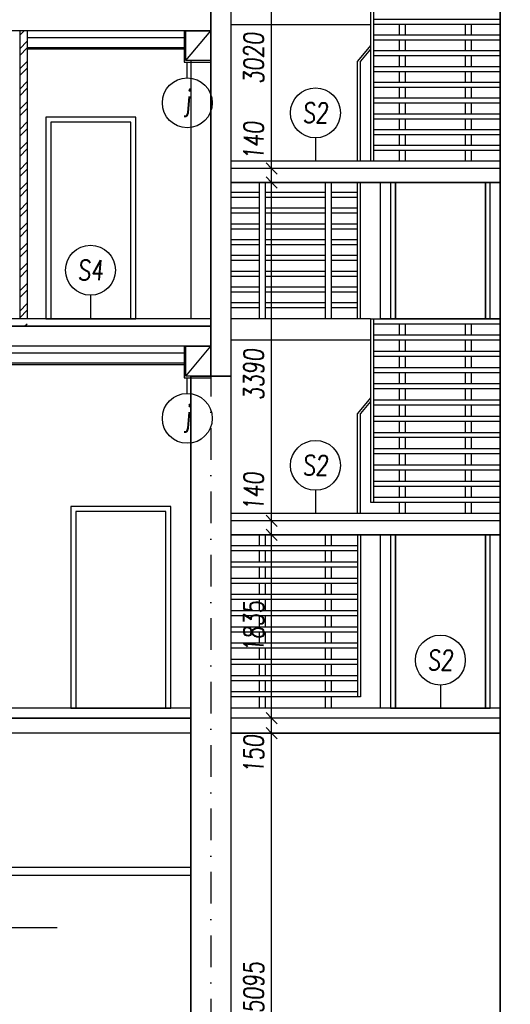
# Model space of a CAD drawing. Header units: millimetres. Extents: x -24606338 to 439687, y 151354 to 480404.
# Tile 20 of 93: x 256799 to 261712, y 184866 to 194727. Entities that reach past the tile are written whole.
import ezdxf
from ezdxf.enums import TextEntityAlignment as Align

# ---------------------------------------------------------------- set-up
doc = ezdxf.new("R2010")
doc.units = ezdxf.units.MM
doc.linetypes.add('ČERCHOVANÁ', pattern=[25.4, 12.7, -6.35, 0, -6.35])
for name, color, linetype in [('DVERE', 4, 'Continuous'), ('KOTY', 7, 'Continuous'), ('KOTY-DVERE', 8, 'Continuous'), ('NOVA', 240, 'Continuous'), ('NOVÁ INTERIERY', 240, 'Continuous'), ('OSY', 7, 'Continuous'), ('TENKA', 4, 'Continuous'), ('TLUSTA', 2, 'Continuous'), ('ŽB', 3, 'Continuous')]:
    doc.layers.add(name, color=color, linetype=linetype)
doc.styles.add('CS-ROMANS', font='romans.shx', dxfattribs={"width": 0.75, "oblique": 5})
doc.styles.add('CS-ROMANS_100', font='romans.shx', dxfattribs={"width": 0.75, "oblique": 5, "height": 200})
doc.dimstyles.new('A_KÓTA_100', dxfattribs={"dimtxt": 200, "dimasz": 4, "dimexe": 100, "dimexo": 1500, "dimgap": 80, "dimtad": 1, "dimdec": 0, "dimdsep": 46, "dimtxsty": 'CS-ROMANS_100', "dimblk": 'KOT_CARA20', "dimcen": 90, "dimse1": 1, "dimse2": 1, "dimclrd": 256, "dimclre": 256, "dimclrt": 256, "dimadec": 0, "dimazin": 0, "dimtfac": 1, "dimtdec": 0, "dimtix": 1, "dimtmove": 2, "dimatfit": 3, "dimldrblk": 'OBLIQUE', "dimfxl": 1, "dimfxlon": 1, "dimtolj": 1, "dimarcsym": 0})

# ---------------------------------------------------------------- blocks, each defined once
blk = doc.blocks.new('BUDOVA_A_schodiste_pohled')
at = {"layer": 'DVERE'}
for points in [[(2700, 2945), (2700, 1580), (1500, 1580), (1500, 2945)], [(1600, 2945), (1600, 1580), (2600, 1580), (2600, 2945)], [(1650, 2945), (1650, 1580), (2550, 1580), (2550, 2945)]]:
    blk.add_lwpolyline(points, dxfattribs=at)
at = {"layer": 'TENKA'}
for points in [[(290, 1580), (290, 2945)], [(350, 1580), (350, 2945)], [(950, 1580), (950, 2945)], [(1010, 1580), (1010, 2945)], [(1270, 1580), (1270, 2945)], [(1300, 1580), (1300, 2945)], [(290, 2844), (0, 2844)], [(290, 2794), (0, 2794)], [(950, 2844), (350, 2844)], [(950, 2794), (350, 2794)], [(1270, 2844), (1010, 2844)], [(1270, 2794), (1010, 2794)], [(290, 2686), (0, 2686)], [(950, 2686), (350, 2686)], [(1270, 2686), (1010, 2686)], [(290, 2636), (0, 2636)], [(950, 2636), (350, 2636)], [(1270, 2636), (1010, 2636)], [(290, 2528), (0, 2528)], [(290, 2478), (0, 2478)], [(950, 2528), (350, 2528)], [(950, 2478), (350, 2478)], [(1270, 2528), (1010, 2528)], [(1270, 2478), (1010, 2478)], [(290, 2370), (0, 2370)], [(950, 2370), (350, 2370)], [(1270, 2370), (1010, 2370)], [(290, 2320), (0, 2320)], [(950, 2320), (350, 2320)], [(1270, 2320), (1010, 2320)], [(290, 2212), (0, 2212)], [(950, 2212), (350, 2212)], [(1270, 2212), (1010, 2212)], [(290, 2162), (0, 2162)], [(950, 2162), (350, 2162)], [(1270, 2162), (1010, 2162)], [(290, 2054), (0, 2054)], [(290, 2004), (0, 2004)], [(950, 2054), (350, 2054)], [(950, 2004), (350, 2004)], [(1270, 2054), (1010, 2054)], [(1270, 2004), (1010, 2004)], [(290, 1896), (0, 1896)], [(950, 1896), (350, 1896)], [(1270, 1896), (1010, 1896)], [(290, 1846), (0, 1846)], [(950, 1846), (350, 1846)], [(1270, 1846), (1010, 1846)], [(290, 1738), (0, 1738)], [(290, 1688), (0, 1688)], [(950, 1738), (350, 1738)], [(950, 1688), (350, 1688)], [(1270, 1738), (1010, 1738)], [(1270, 1688), (1010, 1688)], [(1400, 1580), (0, 1580)], [(1400, 1580), (1400, 0)], [(1400, 1580), (2700, 1580)], [(1430, 1580), (1430, 0)], [(1430, 1530), (2700, 1530)], [(1430, 1422), (2700, 1422)], [(1400, 1365), (0, 1365)], [(1430, 1372), (2700, 1372)], [(1690, 1264), (1690, 1372)], [(1750, 1264), (1750, 1372)], [(2350, 1264), (2350, 1372)], [(2410, 1264), (2410, 1372)], [(1430, 1264), (2700, 1264)], [(1430, 1214), (2700, 1214)], [(1690, 1106), (1690, 1214)], [(1750, 1106), (1750, 1214)], [(2350, 1106), (2350, 1214)], [(2410, 1106), (2410, 1214)], [(1430, 1106), (2700, 1106)], [(1430, 1056), (2700, 1056)], [(1690, 948), (1690, 1056)], [(1750, 948), (1750, 1056)], [(2350, 948), (2350, 1056)], [(2410, 948), (2410, 1056)], [(1430, 948), (2700, 948)], [(1430, 898), (2700, 898)], [(1690, 790), (1690, 898)], [(1750, 790), (1750, 898)], [(2350, 790), (2350, 898)], [(2410, 790), (2410, 898)], [(1430, 790), (2700, 790)], [(1430, 740), (2700, 740)], [(1690, 632), (1690, 740)], [(1750, 632), (1750, 740)], [(2350, 632), (2350, 740)], [(2410, 632), (2410, 740)], [(1430, 632), (2700, 632)], [(1430, 582), (2700, 582)], [(1690, 474), (1690, 582)], [(1750, 474), (1750, 582)], [(2350, 474), (2350, 582)], [(2410, 474), (2410, 582)], [(1430, 474), (2700, 474)], [(1430, 424), (2700, 424)], [(1690, 316), (1690, 424)], [(1750, 316), (1750, 424)], [(2350, 316), (2350, 424)], [(2410, 316), (2410, 424)], [(1430, 316), (2700, 316)], [(1430, 266), (2700, 266)], [(1690, 158), (1690, 266)], [(1750, 158), (1750, 266)], [(2350, 158), (2350, 266)], [(2410, 158), (2410, 266)], [(1430, 158), (2700, 158)], [(1430, 108), (2700, 108)], [(1690, 0), (1690, 108)], [(1750, 0), (1750, 108)], [(2350, 0), (2350, 108)], [(2410, 0), (2410, 108)]]:
    blk.add_lwpolyline(points, dxfattribs=at)
at = {"layer": 'TENKA', "color": 7}
for points in [[(1400, 1158), (1270, 1000)], [(1400, 1121.5), (1300, 1000)], [(1270, 0), (1270, 1000)], [(1300, 0), (1300, 1000)]]:
    blk.add_lwpolyline(points, dxfattribs=at)
blk = doc.blocks.new('KOT_CARA20')
for p, q in [((0, 0), (-14.1, -14.1)), ((0, 20), (0, -20)), ((0, 0), (14.1, 14.1))]:
    blk.add_line(p, q)
blk = doc.blocks.new('*D3059')
at = {"layer": 'Defpoints', "color": 0, "transparency": 16777216}
for p in [(259321.8, 187582.2), (259623, 187582.2), (259809.1, 182487.2)]:
    blk.add_point(p, dxfattribs=at)
at = {"layer": 'KOTY', "lineweight": -2, "transparency": 16777216}
blk.add_line((259321.8, 182491.2), (259321.8, 187578.2), dxfattribs=at)
at = {"layer": 'KOTY', "lineweight": -2, "transparency": 16777216, "xscale": 4, "yscale": 4, "zscale": 4}
for p, rotation in [((259321.8, 187582.2), 90), ((259321.8, 182487.2), 270)]:
    blk.add_blockref('KOT_CARA20', p, dxfattribs=dict(at, rotation=rotation))
at = {"layer": 'KOTY', "transparency": 16777216, "insert": (259141.8, 185034.7), "char_height": 200, "attachment_point": 5, "rotation": 90, "style": 'CS-ROMANS_100'}
blk.add_mtext('\\A1;5095', dxfattribs=at)
blk = doc.blocks.new('_OBLIQUE')
at = {"color": 0, "linetype": 'ByBlock', "ltscale": 15}
blk.add_line((-0.5, -0.5), (0.5, 0.5), dxfattribs=at)
blk = doc.blocks.new('*D3060')
at = {"layer": 'Defpoints', "color": 0, "transparency": 16777216}
for p in [(259321.8, 187732.2), (259623, 187732.2), (259623, 187582.2)]:
    blk.add_point(p, dxfattribs=at)
at = {"layer": 'KOTY', "lineweight": -2, "transparency": 16777216}
for p, q in [((259321.8, 187736.2), (259321.8, 187740.2)), ((259321.8, 187582.2), (259321.8, 187732.2)), ((259321.8, 187578.2), (259321.8, 187574.2))]:
    blk.add_line(p, q, dxfattribs=at)
at = {"layer": 'KOTY', "lineweight": -2, "transparency": 16777216, "xscale": 4, "yscale": 4, "zscale": 4}
for p, rotation in [((259321.8, 187732.2), 270), ((259321.8, 187582.2), 90)]:
    blk.add_blockref('KOT_CARA20', p, dxfattribs=dict(at, rotation=rotation))
at = {"layer": 'KOTY', "transparency": 16777216, "insert": (259141.8, 187370.6), "char_height": 200, "attachment_point": 5, "rotation": 90, "style": 'CS-ROMANS_100'}
blk.add_mtext('\\A1;150', dxfattribs=at)
blk = doc.blocks.new('*D3061')
at = {"layer": 'Defpoints', "color": 0, "transparency": 16777216}
for p in [(259321.8, 189567.2), (259534.7, 189567.2), (259623, 187732.2)]:
    blk.add_point(p, dxfattribs=at)
at = {"layer": 'KOTY', "lineweight": -2, "transparency": 16777216}
blk.add_line((259321.8, 187736.2), (259321.8, 189563.2), dxfattribs=at)
at = {"layer": 'KOTY', "lineweight": -2, "transparency": 16777216, "xscale": 4, "yscale": 4, "zscale": 4}
for p, rotation in [((259321.8, 189567.2), 90), ((259321.8, 187732.2), 270)]:
    blk.add_blockref('KOT_CARA20', p, dxfattribs=dict(at, rotation=rotation))
at = {"layer": 'KOTY', "transparency": 16777216, "insert": (259141.8, 188649.7), "char_height": 200, "attachment_point": 5, "rotation": 90, "style": 'CS-ROMANS_100'}
blk.add_mtext('\\A1;1835', dxfattribs=at)
blk = doc.blocks.new('*D3062')
at = {"layer": 'Defpoints', "color": 0, "transparency": 16777216}
for p in [(259321.8, 189707.2), (259526.3, 189707.2), (259534.7, 189567.2)]:
    blk.add_point(p, dxfattribs=at)
at = {"layer": 'KOTY', "lineweight": -2, "transparency": 16777216}
for p, q in [((259321.8, 189711.2), (259321.8, 189715.2)), ((259321.8, 189567.2), (259321.8, 189707.2)), ((259321.8, 189563.2), (259321.8, 189559.2))]:
    blk.add_line(p, q, dxfattribs=at)
at = {"layer": 'KOTY', "lineweight": -2, "transparency": 16777216, "xscale": 4, "yscale": 4, "zscale": 4}
for p, rotation in [((259321.8, 189707.2), 270), ((259321.8, 189567.2), 90)]:
    blk.add_blockref('KOT_CARA20', p, dxfattribs=dict(at, rotation=rotation))
at = {"layer": 'KOTY', "transparency": 16777216, "insert": (259141.8, 190001.4), "char_height": 200, "attachment_point": 5, "rotation": 90, "style": 'CS-ROMANS_100'}
blk.add_mtext('\\A1;140', dxfattribs=at)
blk = doc.blocks.new('*D3063')
at = {"layer": 'Defpoints', "color": 0, "transparency": 16777216}
for p in [(259321.8, 193097.2), (259555.6, 193097.2), (259526.3, 189707.2)]:
    blk.add_point(p, dxfattribs=at)
at = {"layer": 'KOTY', "lineweight": -2, "transparency": 16777216}
blk.add_line((259321.8, 189711.2), (259321.8, 193093.2), dxfattribs=at)
at = {"layer": 'KOTY', "lineweight": -2, "transparency": 16777216, "xscale": 4, "yscale": 4, "zscale": 4}
for p, rotation in [((259321.8, 193097.2), 90), ((259321.8, 189707.2), 270)]:
    blk.add_blockref('KOT_CARA20', p, dxfattribs=dict(at, rotation=rotation))
at = {"layer": 'KOTY', "transparency": 16777216, "insert": (259141.8, 191172), "char_height": 200, "attachment_point": 5, "rotation": 90, "style": 'CS-ROMANS_100'}
blk.add_mtext('\\A1;3390', dxfattribs=at)
blk = doc.blocks.new('*D3064')
at = {"layer": 'Defpoints', "color": 0, "transparency": 16777216}
for p in [(259321.8, 193237.2), (259547.3, 193237.2), (259555.6, 193097.2)]:
    blk.add_point(p, dxfattribs=at)
at = {"layer": 'KOTY', "lineweight": -2, "transparency": 16777216}
for p, q in [((259321.8, 193241.2), (259321.8, 193245.2)), ((259321.8, 193097.2), (259321.8, 193237.2)), ((259321.8, 193093.2), (259321.8, 193089.2))]:
    blk.add_line(p, q, dxfattribs=at)
at = {"layer": 'KOTY', "lineweight": -2, "transparency": 16777216, "xscale": 4, "yscale": 4, "zscale": 4}
for p, rotation in [((259321.8, 193237.2), 270), ((259321.8, 193097.2), 90)]:
    blk.add_blockref('KOT_CARA20', p, dxfattribs=dict(at, rotation=rotation))
at = {"layer": 'KOTY', "transparency": 16777216, "insert": (259141.8, 193513.8), "char_height": 200, "attachment_point": 5, "rotation": 90, "style": 'CS-ROMANS_100'}
blk.add_mtext('\\A1;140', dxfattribs=at)
blk = doc.blocks.new('*D3065')
at = {"layer": 'Defpoints', "color": 0, "transparency": 16777216}
for p in [(259321.8, 196257.2), (259509.8, 196257.2), (259547.3, 193237.2)]:
    blk.add_point(p, dxfattribs=at)
at = {"layer": 'KOTY', "lineweight": -2, "transparency": 16777216}
blk.add_line((259321.8, 193241.2), (259321.8, 196253.2), dxfattribs=at)
at = {"layer": 'KOTY', "lineweight": -2, "transparency": 16777216, "xscale": 4, "yscale": 4, "zscale": 4}
for p, rotation in [((259321.8, 196257.2), 90), ((259321.8, 193237.2), 270)]:
    blk.add_blockref('KOT_CARA20', p, dxfattribs=dict(at, rotation=rotation))
at = {"layer": 'KOTY', "transparency": 16777216, "insert": (259141.8, 194340.4), "char_height": 200, "attachment_point": 5, "rotation": 90, "style": 'CS-ROMANS_100'}
blk.add_mtext('\\A1;3020', dxfattribs=at)
blk = doc.blocks.new('*D3228')
at = {"layer": 'Defpoints', "color": 0, "transparency": 16777216}
for p in [(258423.8, 253725.2), (247883.8, 186429.7), (251841.3, 186429.7)]:
    blk.add_point(p, dxfattribs=at)
at = {"layer": 'KOTY', "lineweight": -2, "transparency": 16777216}
blk.add_line((247883.8, 253721.2), (247883.8, 186433.7), dxfattribs=at)
at = {"layer": 'KOTY', "lineweight": -2, "transparency": 16777216, "xscale": 4, "yscale": 4, "zscale": 4}
for p, rotation in [((247883.8, 253725.2), 90), ((247883.8, 186429.7), 270)]:
    blk.add_blockref('KOT_CARA20', p, dxfattribs=dict(at, rotation=rotation))
at = {"layer": 'KOTY', "transparency": 16777216, "insert": (247703.8, 220077.4), "char_height": 200, "attachment_point": 5, "rotation": 90, "style": 'CS-ROMANS_100'}
blk.add_mtext('\\A1;67296', dxfattribs=at)
blk = doc.blocks.new('*D3486')
at = {"layer": 'Defpoints', "color": 0, "transparency": 16777216}
for p in [(242883.4, 253679.2), (260168.9, 253679.2), (256411.8, 187832.2)]:
    blk.add_point(p, dxfattribs=at)
at = {"layer": 'TENKA', "lineweight": -2, "transparency": 16777216}
blk.add_line((242883.4, 187836.2), (242883.4, 253675.2), dxfattribs=at)
at = {"layer": 'TENKA', "lineweight": -2, "transparency": 16777216, "xscale": 4, "yscale": 4, "zscale": 4}
for p, rotation in [((242883.4, 253679.2), 90), ((242883.4, 187832.2), 270)]:
    blk.add_blockref('KOT_CARA20', p, dxfattribs=dict(at, rotation=rotation))
at = {"layer": 'TENKA', "transparency": 16777216, "insert": (242703.4, 220755.7), "char_height": 200, "attachment_point": 5, "rotation": 90, "style": 'CS-ROMANS_100'}
blk.add_mtext('\\A1;65847', dxfattribs=at)

msp = doc.modelspace()

# ---------------------------------------------------------------- hatches: boundary and pattern name
at = {"layer": 'NOVA'}
h = msp.add_hatch(dxfattribs=at)
h.set_pattern_fill('ANSI32', color=256, scale=15)
h.set_pattern_definition([(45, (0, -3160), (-101.02788, 101.02788), []), (45, (67.35, -3160), (-101.02788, 101.02788), [])])
h.paths.add_polyline_path([(256798.809, 191657.158), (256873.809, 191657.158), (256873.809, 194617.158), (256798.809, 194617.158)])

# ---------------------------------------------------------------- linework, layer by layer
at = {"layer": 'DVERE'}
for points in [[(257061.809, 191732.158), (257961.809, 191732.158), (257961.809, 193752.158), (257061.809, 193752.158)], [(257061.809, 191732.158), (257961.809, 191732.158), (257961.809, 193752.158), (257061.809, 193752.158)], [(257061.809, 191732.158), (257961.809, 191732.158), (257961.809, 193752.158), (257061.809, 193752.158)], [(257111.809, 191732.158), (257911.809, 191732.158), (257911.809, 193702.158), (257111.809, 193702.158)], [(257111.809, 191732.158), (257911.809, 191732.158), (257911.809, 193702.158), (257111.809, 193702.158)], [(257111.809, 191732.158), (257911.809, 191732.158), (257911.809, 193702.158), (257111.809, 193702.158)], [(257311.809, 187832.158), (258311.809, 187832.158), (258311.809, 189852.158), (257311.809, 189852.158)], [(257361.809, 187832.158), (258261.809, 187832.158), (258261.809, 189802.158), (257361.809, 189802.158)]]:
    msp.add_lwpolyline(points, close=True, dxfattribs=at)
for points in [[(261611.809, 193097.158), (261611.809, 191732.158), (260411.809, 191732.158), (260411.809, 193097.158)], [(260511.809, 193097.158), (260511.809, 191732.158), (261511.809, 191732.158), (261511.809, 193097.158)], [(260561.809, 193097.158), (260561.809, 191732.158), (261461.809, 191732.158), (261461.809, 193097.158)], [(261611.809, 189567.158), (261611.809, 187832.158), (260411.809, 187832.158), (260411.809, 189567.158)], [(260511.809, 189567.158), (260511.809, 187832.158), (261511.809, 187832.158), (261511.809, 189567.158)], [(260561.809, 189567.158), (260561.809, 187832.158), (261461.809, 187832.158), (261461.809, 189567.158)]]:
    msp.add_lwpolyline(points, dxfattribs=at)
at = {"layer": 'KOTY'}
for p, q in [((258477.21, 194144.9), (258477.21, 194302.158)), ((259759.936, 193544.118), (259759.936, 193312.158)), ((257508.144, 191968.146), (257508.144, 191736.186)), ((258477.21, 190984.9), (258477.21, 191142.158)), ((259759.936, 190014.118), (259759.936, 189782.158)), ((261011.312, 188064.118), (261011.312, 187832.158))]:
    msp.add_line(p, q, dxfattribs=at)
at = {"layer": 'KOTY', "ltscale": 20}
for centre in [(258477.21, 193894.9), (259759.936, 193794.118), (257508.144, 192218.146), (258477.21, 190734.9), (259759.936, 190264.118), (261011.312, 188314.118)]:
    msp.add_circle(centre, 250, dxfattribs=at)
at = {"layer": 'KOTY-DVERE'}
msp.add_lwpolyline([(257175.024, 185632.225), (255757.188, 185632.225), (255757.188, 186193.751)], dxfattribs=at)
at = {"layer": 'NOVÁ INTERIERY'}
for points in [[(256799.809, 194617.158), (256799.809, 191732.158)], [(256874.809, 194617.158), (256874.809, 191732.158)], [(258446.809, 194617.158), (258446.809, 194302.158), (258711.809, 194302.158)], [(258446.809, 194547.158), (256873.809, 194547.158)], [(258446.809, 194447.158), (256873.809, 194447.158)], [(258446.809, 194432.158), (256873.809, 194432.158)], [(260511.809, 193097.158), (260511.809, 191732.158), (261511.809, 191732.158), (261511.809, 193097.158)], [(261461.809, 193097.158), (261461.809, 191732.158), (260561.809, 191732.158), (260561.809, 193097.158)], [(258446.809, 191457.158), (258446.809, 191142.158), (258711.809, 191142.158)], [(258446.809, 191387.158), (254311.809, 191387.158)], [(258446.809, 191287.158), (254311.809, 191287.158)], [(258446.809, 191272.158), (254311.809, 191272.158)], [(260511.809, 189567.158), (260511.809, 187832.158), (261511.809, 187832.158), (261511.809, 189567.158)], [(261461.809, 189567.158), (261461.809, 187832.158), (260561.809, 187832.158), (260561.809, 189567.158)]]:
    msp.add_lwpolyline(points, dxfattribs=at)
for points in [[(257061.809, 191732.158), (257961.809, 191732.158), (257961.809, 193752.158), (257061.809, 193752.158)], [(257111.809, 191732.158), (257911.809, 191732.158), (257911.809, 193702.158), (257111.809, 193702.158)]]:
    msp.add_lwpolyline(points, close=True, dxfattribs=at)
at = {"layer": 'OSY', "linetype": 'ČERCHOVANÁ', "ltscale": 25}
msp.add_line((258711.809, 251607.158), (258711.809, 174688.935), dxfattribs=at)
at = {"layer": 'TENKA'}
for points in [[(258461.809, 194317.158), (258711.809, 194617.158)], [(258511.809, 194317.158), (258511.809, 191732.158)], [(261611.809, 193237.158), (258911.809, 193237.158)], [(259201.809, 191732.158), (259201.809, 193097.158)], [(259261.809, 191732.158), (259261.809, 193097.158)], [(259861.809, 191732.158), (259861.809, 193097.158)], [(259921.809, 191732.158), (259921.809, 193097.158)], [(260181.809, 191732.158), (260181.809, 193097.158)], [(260211.809, 191732.158), (260211.809, 193097.158)], [(259201.809, 192996.158), (258911.809, 192996.158)], [(259861.809, 192996.158), (259261.809, 192996.158)], [(260181.809, 192996.158), (259921.809, 192996.158)], [(259201.809, 192946.158), (258911.809, 192946.158)], [(259861.809, 192946.158), (259261.809, 192946.158)], [(260181.809, 192946.158), (259921.809, 192946.158)], [(259201.809, 192838.158), (258911.809, 192838.158)], [(259861.809, 192838.158), (259261.809, 192838.158)], [(260181.809, 192838.158), (259921.809, 192838.158)], [(259201.809, 192788.158), (258911.809, 192788.158)], [(259861.809, 192788.158), (259261.809, 192788.158)], [(260181.809, 192788.158), (259921.809, 192788.158)], [(259201.809, 192680.158), (258911.809, 192680.158)], [(259201.809, 192630.158), (258911.809, 192630.158)], [(259861.809, 192680.158), (259261.809, 192680.158)], [(259861.809, 192630.158), (259261.809, 192630.158)], [(260181.809, 192680.158), (259921.809, 192680.158)], [(260181.809, 192630.158), (259921.809, 192630.158)], [(259201.809, 192522.158), (258911.809, 192522.158)], [(259861.809, 192522.158), (259261.809, 192522.158)], [(260181.809, 192522.158), (259921.809, 192522.158)], [(259201.809, 192472.158), (258911.809, 192472.158)], [(259861.809, 192472.158), (259261.809, 192472.158)], [(260181.809, 192472.158), (259921.809, 192472.158)], [(259201.809, 192364.158), (258911.809, 192364.158)], [(259201.809, 192314.158), (258911.809, 192314.158)], [(259861.809, 192364.158), (259261.809, 192364.158)], [(259861.809, 192314.158), (259261.809, 192314.158)], [(260181.809, 192364.158), (259921.809, 192364.158)], [(260181.809, 192314.158), (259921.809, 192314.158)], [(259201.809, 192206.158), (258911.809, 192206.158)], [(259861.809, 192206.158), (259261.809, 192206.158)], [(260181.809, 192206.158), (259921.809, 192206.158)], [(259201.809, 192156.158), (258911.809, 192156.158)], [(259861.809, 192156.158), (259261.809, 192156.158)], [(260181.809, 192156.158), (259921.809, 192156.158)], [(259201.809, 192048.158), (258911.809, 192048.158)], [(259861.809, 192048.158), (259261.809, 192048.158)], [(260181.809, 192048.158), (259921.809, 192048.158)], [(259201.809, 191998.158), (258911.809, 191998.158)], [(259861.809, 191998.158), (259261.809, 191998.158)], [(260181.809, 191998.158), (259921.809, 191998.158)], [(259201.809, 191890.158), (258911.809, 191890.158)], [(259201.809, 191840.158), (258911.809, 191840.158)], [(259861.809, 191890.158), (259261.809, 191890.158)], [(259861.809, 191840.158), (259261.809, 191840.158)], [(260181.809, 191890.158), (259921.809, 191890.158)], [(260181.809, 191840.158), (259921.809, 191840.158)], [(260311.809, 191732.158), (258911.809, 191732.158)], [(260311.809, 191732.158), (261611.809, 191732.158)], [(260311.809, 191732.158), (260311.809, 189894.658), (261611.809, 189894.658)], [(260341.809, 191732.158), (260341.809, 189894.658)], [(258711.809, 191657.158), (252161.809, 191657.158)], [(260341.809, 191682.158), (261611.809, 191682.158)], [(260601.809, 191569.658), (260601.809, 191682.158)], [(260661.809, 191569.658), (260661.809, 191682.158)], [(261261.809, 191569.658), (261261.809, 191682.158)], [(261321.809, 191569.658), (261321.809, 191682.158)], [(260311.809, 191517.158), (258911.809, 191517.158)], [(260341.809, 191569.658), (261611.809, 191569.658)], [(260341.809, 191519.658), (261611.809, 191519.658)], [(260601.809, 191407.158), (260601.809, 191519.658)], [(260661.809, 191407.158), (260661.809, 191519.658)], [(261261.809, 191407.158), (261261.809, 191519.658)], [(261321.809, 191407.158), (261321.809, 191519.658)], [(258461.809, 191157.158), (258711.809, 191457.158)], [(260341.809, 191407.158), (261611.809, 191407.158)], [(260341.809, 191357.158), (261611.809, 191357.158)], [(260601.809, 191244.658), (260601.809, 191357.158)], [(260661.809, 191244.658), (260661.809, 191357.158)], [(261261.809, 191244.658), (261261.809, 191357.158)], [(261321.809, 191244.658), (261321.809, 191357.158)], [(260341.809, 191244.658), (261611.809, 191244.658)], [(260341.809, 191194.658), (261611.809, 191194.658)], [(260601.809, 191082.158), (260601.809, 191194.658)], [(260661.809, 191082.158), (260661.809, 191194.658)], [(261261.809, 191082.158), (261261.809, 191194.658)], [(261321.809, 191082.158), (261321.809, 191194.658)], [(260341.809, 191082.158), (261611.809, 191082.158)], [(260341.809, 191032.158), (261611.809, 191032.158)], [(260601.809, 190919.658), (260601.809, 191032.158)], [(260661.809, 190919.658), (260661.809, 191032.158)], [(261261.809, 190919.658), (261261.809, 191032.158)], [(261321.809, 190919.658), (261321.809, 191032.158)], [(260341.809, 190919.658), (261611.809, 190919.658)], [(260341.809, 190869.658), (261611.809, 190869.658)], [(260601.809, 190757.158), (260601.809, 190869.658)], [(260661.809, 190757.158), (260661.809, 190869.658)], [(261261.809, 190757.158), (261261.809, 190869.658)], [(261321.809, 190757.158), (261321.809, 190869.658)], [(260341.809, 190757.158), (261611.809, 190757.158)], [(260341.809, 190707.158), (261611.809, 190707.158)], [(260601.809, 190594.658), (260601.809, 190707.158)], [(260661.809, 190594.658), (260661.809, 190707.158)], [(261261.809, 190594.658), (261261.809, 190707.158)], [(261321.809, 190594.658), (261321.809, 190707.158)], [(260341.809, 190594.658), (261611.809, 190594.658)], [(260341.809, 190544.658), (261611.809, 190544.658)], [(260601.809, 190432.158), (260601.809, 190544.658)], [(260661.809, 190432.158), (260661.809, 190544.658)], [(261261.809, 190432.158), (261261.809, 190544.658)], [(261321.809, 190432.158), (261321.809, 190544.658)], [(260341.809, 190432.158), (261611.809, 190432.158)], [(260341.809, 190382.158), (261611.809, 190382.158)], [(260601.809, 190269.658), (260601.809, 190382.158)], [(260661.809, 190269.658), (260661.809, 190382.158)], [(261261.809, 190269.658), (261261.809, 190382.158)], [(261321.809, 190269.658), (261321.809, 190382.158)], [(260341.809, 190269.658), (261611.809, 190269.658)], [(260341.809, 190219.658), (261611.809, 190219.658)], [(260601.809, 190107.158), (260601.809, 190219.658)], [(260661.809, 190107.158), (260661.809, 190219.658)], [(261261.809, 190107.158), (261261.809, 190219.658)], [(261321.809, 190107.158), (261321.809, 190219.658)], [(260341.809, 190107.158), (261611.809, 190107.158)], [(260341.809, 190057.158), (261611.809, 190057.158)], [(260601.809, 189944.658), (260601.809, 190057.158)], [(260661.809, 189944.658), (260661.809, 190057.158)], [(261261.809, 189944.658), (261261.809, 190057.158)], [(261321.809, 189944.658), (261321.809, 190057.158)], [(260341.809, 189944.658), (261611.809, 189944.658)], [(260601.809, 189786.658), (260601.809, 189894.658)], [(260661.809, 189786.658), (260661.809, 189894.658)], [(261261.809, 189786.658), (261261.809, 189894.658)], [(261321.809, 189786.658), (261321.809, 189894.658)], [(261611.809, 189707.158), (258911.809, 189707.158)], [(260211.809, 189567.158), (260211.809, 187944.658), (258911.809, 187944.658)], [(259201.809, 189457.158), (259201.809, 189567.158)], [(259261.809, 189457.158), (259261.809, 189567.158)], [(259861.809, 189457.158), (259861.809, 189567.158)], [(259921.809, 189457.158), (259921.809, 189567.158)], [(260181.809, 189567.158), (260181.809, 187944.658)], [(260181.809, 189457.158), (258911.809, 189457.158)], [(260181.809, 189407.158), (258911.809, 189407.158)], [(259201.809, 189294.658), (259201.809, 189407.158)], [(259261.809, 189294.658), (259261.809, 189407.158)], [(259861.809, 189294.658), (259861.809, 189407.158)], [(259921.809, 189294.658), (259921.809, 189407.158)], [(260181.809, 189294.658), (258911.809, 189294.658)], [(260181.809, 189244.658), (258911.809, 189244.658)], [(259201.809, 189132.158), (259201.809, 189244.658)], [(259261.809, 189132.158), (259261.809, 189244.658)], [(259861.809, 189132.158), (259861.809, 189244.658)], [(259921.809, 189132.158), (259921.809, 189244.658)], [(260181.809, 189132.158), (258911.809, 189132.158)], [(260181.809, 189082.158), (258911.809, 189082.158)], [(259201.809, 188969.658), (259201.809, 189082.158)], [(259261.809, 188969.658), (259261.809, 189082.158)], [(259861.809, 188969.658), (259861.809, 189082.158)], [(259921.809, 188969.658), (259921.809, 189082.158)], [(260181.809, 188969.658), (258911.809, 188969.658)], [(260181.809, 188919.658), (258911.809, 188919.658)], [(259201.809, 188807.158), (259201.809, 188919.658)], [(259261.809, 188807.158), (259261.809, 188919.658)], [(259861.809, 188807.158), (259861.809, 188919.658)], [(259921.809, 188807.158), (259921.809, 188919.658)], [(260181.809, 188807.158), (258911.809, 188807.158)], [(260181.809, 188757.158), (258911.809, 188757.158)], [(259201.809, 188644.658), (259201.809, 188757.158)], [(259261.809, 188644.658), (259261.809, 188757.158)], [(259861.809, 188644.658), (259861.809, 188757.158)], [(259921.809, 188644.658), (259921.809, 188757.158)], [(260181.809, 188644.658), (258911.809, 188644.658)], [(260181.809, 188594.658), (258911.809, 188594.658)], [(259201.809, 188482.158), (259201.809, 188594.658)], [(259261.809, 188482.158), (259261.809, 188594.658)], [(259861.809, 188482.158), (259861.809, 188594.658)], [(259921.809, 188482.158), (259921.809, 188594.658)], [(260181.809, 188482.158), (258911.809, 188482.158)], [(260181.809, 188432.158), (258911.809, 188432.158)], [(259201.809, 188319.658), (259201.809, 188432.158)], [(259261.809, 188319.658), (259261.809, 188432.158)], [(259861.809, 188319.658), (259861.809, 188432.158)], [(259921.809, 188319.658), (259921.809, 188432.158)], [(260181.809, 188319.658), (258911.809, 188319.658)], [(260181.809, 188269.658), (258911.809, 188269.658)], [(259201.809, 188157.158), (259201.809, 188269.658)], [(259261.809, 188157.158), (259261.809, 188269.658)], [(259861.809, 188157.158), (259861.809, 188269.658)], [(259921.809, 188157.158), (259921.809, 188269.658)], [(260181.809, 188157.158), (258911.809, 188157.158)], [(260181.809, 188107.158), (258911.809, 188107.158)], [(259201.809, 187994.658), (259201.809, 188107.158)], [(259261.809, 187994.658), (259261.809, 188107.158)], [(259861.809, 187994.658), (259861.809, 188107.158)], [(259921.809, 187994.658), (259921.809, 188107.158)], [(260181.809, 187994.658), (258911.809, 187994.658)], [(259201.809, 187836.658), (259201.809, 187944.658)], [(259261.809, 187836.658), (259261.809, 187944.658)], [(259861.809, 187836.658), (259861.809, 187944.658)], [(259921.809, 187836.658), (259921.809, 187944.658)], [(258511.809, 187732.158), (254311.809, 187732.158)], [(261611.809, 187732.158), (258911.809, 187732.158)], [(258511.809, 186237.158), (254561.809, 186237.158)], [(258511.809, 186157.158), (254561.809, 186157.158)]]:
    msp.add_lwpolyline(points, dxfattribs=at)
at = {"layer": 'TENKA', "color": 7}
for points in [[(260311.809, 190940.158), (260181.809, 190782.158)], [(260311.809, 190903.696), (260211.809, 190782.158)], [(260181.809, 189782.158), (260181.809, 190782.158)], [(260211.809, 189782.158), (260211.809, 190782.158)]]:
    msp.add_lwpolyline(points, dxfattribs=at)
at = {"layer": 'TLUSTA'}
for points in [[(258711.809, 245177.158), (258711.809, 191157.158)], [(258911.809, 245237.158), (258911.809, 179302.158)], [(261611.809, 245237.158), (261611.809, 179302.158)], [(258711.809, 194617.158), (252161.809, 194617.158)], [(261611.809, 193312.158), (258911.809, 193312.158)], [(261611.809, 193097.158), (258911.809, 193097.158)], [(258711.809, 191732.158), (252161.809, 191732.158)], [(258711.809, 191457.158), (252161.809, 191457.158)], [(258511.809, 191157.158), (258511.809, 179352.158)], [(261611.809, 189782.158), (258911.809, 189782.158)], [(261611.809, 189567.158), (258911.809, 189567.158)], [(258511.809, 187832.158), (254311.809, 187832.158)], [(261611.809, 187832.158), (258911.809, 187832.158)], [(258511.809, 187582.158), (254561.809, 187582.158)], [(261611.809, 187582.158), (258911.809, 187582.158)]]:
    msp.add_lwpolyline(points, dxfattribs=at)
for points in [[(258461.809, 194617.158), (258711.809, 194617.158), (258711.809, 194317.158), (258461.809, 194317.158)], [(258461.809, 191457.158), (258711.809, 191457.158), (258711.809, 191157.158), (258461.809, 191157.158)]]:
    msp.add_lwpolyline(points, close=True, dxfattribs=at)
at = {"layer": 'ŽB'}
for points in [[(258711.809, 245237.158), (258911.809, 245237.158), (258911.809, 191157.158), (258711.809, 191157.158)], [(261611.809, 245237.158), (261811.809, 245237.158), (261811.809, 179302.158), (261611.809, 179302.158)], [(252161.809, 194817.158), (258711.809, 194817.158), (258711.809, 194617.158), (252161.809, 194617.158)], [(258461.809, 194617.158), (258711.809, 194617.158), (258711.809, 194317.158), (258461.809, 194317.158)], [(258911.809, 193097.158), (261611.809, 193097.158), (261611.809, 193237.158), (258911.809, 193237.158)], [(252161.809, 191657.158), (258711.809, 191657.158), (258711.809, 191457.158), (252161.809, 191457.158)], [(258461.809, 191457.158), (258711.809, 191457.158), (258711.809, 191157.158), (258461.809, 191157.158)], [(258511.809, 191157.158), (258911.809, 191157.158), (258911.809, 179352.158), (258511.809, 179352.158)], [(258911.809, 189567.158), (261611.809, 189567.158), (261611.809, 189707.158), (258911.809, 189707.158)], [(258911.809, 187582.158), (261611.809, 187582.158), (261611.809, 187732.158), (258911.809, 187732.158)]]:
    msp.add_lwpolyline(points, close=True, dxfattribs=at)
msp.add_lwpolyline([(252826.809, 187487.158), (253126.809, 187487.158), (253126.809, 186182.158), (254346.809, 186182.158), (254346.809, 187732.158), (258511.809, 187732.158), (258511.809, 187582.158), (254561.809, 187582.158), (254561.809, 186082.158), (253476.809, 186082.158), (253476.809, 185732.158), (253026.809, 185732.158), (253026.809, 185862.158), (252826.809, 185862.158), (252826.809, 187487.158)], dxfattribs=at)

# ---------------------------------------------------------------- block references
at = {"layer": 'TENKA'}
msp.add_blockref('BUDOVA_A_schodiste_pohled', (258911.809, 193312.158), dxfattribs=at)

# ---------------------------------------------------------------- texts
at = {"layer": 'KOTY', "ltscale": 20, "style": 'CS-ROMANS', "oblique": 5, "width": 0.75}
for s, p in [('j', (258477.21, 193894.9)), ('S2', (259759.936, 193794.118)), ('S4', (257508.144, 192218.146)), ('j', (258477.21, 190734.9)), ('S2', (259759.936, 190264.118)), ('S2', (261011.312, 188314.118))]:
    msp.add_text(s, height=200, dxfattribs=at).set_placement(p, align=Align.MIDDLE)

# ---------------------------------------------------------------- dimensions: what is measured, and where the dimension line sits
at = {"layer": 'KOTY'}
for base, p1, p2, picture, middle in [((247883.833054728, 186429.657583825), (258423.772253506, 253725.157598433), (251841.336645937, 186429.657583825), '*D3228', (247703.833054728, 220077.407591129)), ((259321.847, 189567.158), (259623.032, 187732.158), (259534.675, 189567.158), '*D3061', (259141.847, 188649.658)), ((259321.847, 187582.158), (259809.066, 182487.158), (259623.032, 187582.158), '*D3059', (259141.847, 185034.658))]:
    dim = msp.add_linear_dim(base=base, p1=p1, p2=p2, angle=90, dimstyle='A_KÓTA_100', dxfattribs=at)
    dim.commit()
    dim.dimension.update_dxf_attribs({"geometry": picture, "text_midpoint": middle})
for base, p1, p2, picture, middle in [((259321.847, 196257.158), (259547.281, 193237.158), (259509.757, 196257.158), '*D3065', (259141.847, 194340.393)), ((259321.847, 193237.158), (259555.607, 193097.158), (259547.281, 193237.158), '*D3064', (259141.847, 193513.806)), ((259321.847, 193097.158), (259526.35, 189707.158), (259555.607, 193097.158), '*D3063', (259141.847, 191171.977)), ((259321.847, 189707.158), (259534.675, 189567.158), (259526.35, 189707.158), '*D3062', (259141.847, 190001.406)), ((259321.847, 187732.158), (259623.032, 187582.158), (259623.032, 187732.158), '*D3060', (259141.847, 187370.649))]:
    dim = msp.add_linear_dim(base=base, p1=p1, p2=p2, angle=90, dimstyle='A_KÓTA_100', dxfattribs=at)
    dim.commit()
    dim.dimension.update_dxf_attribs({"geometry": picture, "text_midpoint": middle, "dimtype": 160})
at = {"layer": 'TENKA'}
dim = msp.add_linear_dim(base=(242883.353, 253679.158), p1=(256411.809, 187832.158), p2=(260168.942, 253679.158), angle=90, dimstyle='A_KÓTA_100', dxfattribs=at)
dim.commit()
dim.dimension.update_dxf_attribs({"geometry": '*D3486', "text_midpoint": (242703.353, 220755.658)})

doc.saveas('drawing.dxf')
